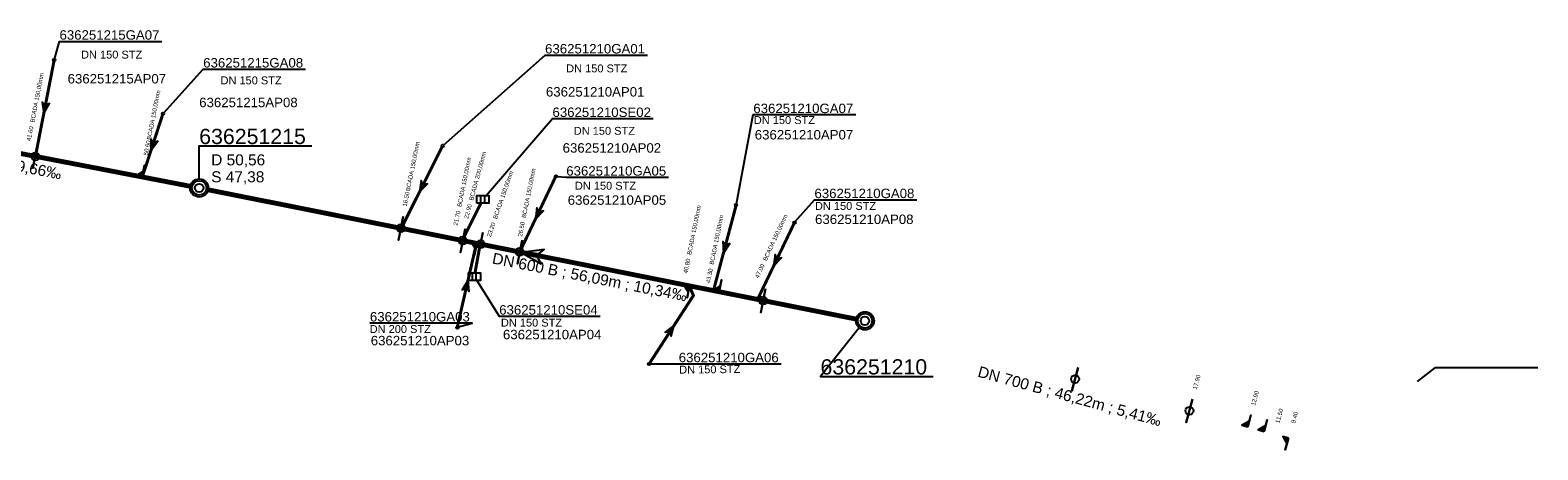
# Model space of a CAD drawing. Extents: x 356718 to 357658, y 5762241 to 5762615.
# Tile 152 of 157: x 357387 to 357511, y 5762295 to 5762329. Entities that reach past the tile are written whole.
import ezdxf
from ezdxf.enums import TextEntityAlignment as Align

# ---------------------------------------------------------------- set-up
doc = ezdxf.new("R2010")
doc.units = 0
doc.header["$MEASUREMENT"] = 0
doc.linetypes.add('AUSGEZOGEN', pattern=[0])
doc.linetypes.add('STRICHPUNKT', pattern=[5, 2, -1, 1, -1])
doc.layers.get('0').update_dxf_attribs({"linetype": 'AUSGEZOGEN'})
for name, color, linetype, true_color in [('111_00131_Symbol', 7, 'AUSGEZOGEN', 0x000000), ('111_00228_Schachtsymbol_nach_Sy', 7, 'AUSGEZOGEN', 0x000000), ('112_00229_Schachtdeckel', 7, 'AUSGEZOGEN', 0x000000), ('114_00133_Schachtnummer', 7, 'AUSGEZOGEN', 0x000000), ('114_10391_Deckelhoehe', 7, 'AUSGEZOGEN', 0x000000), ('114_10392_Schachtnummer', 7, 'AUSGEZOGEN', 0x000000), ('114_10393_Sohlhoehe', 7, 'AUSGEZOGEN', 0x000000), ('121_10376_Haltungen_Mischwasser', 6, 'STRICHPUNKT', 0xff00ff), ('121_10399_Haltungen_Mischwasser', 6, 'STRICHPUNKT', 0xff00ff), ('123_00048_Fliessrichtungspfeil', 7, 'AUSGEZOGEN', 0x000000), ('123_00137_Fliessrichtungspfeil', 7, 'AUSGEZOGEN', 0x000000), ('124_10395_Standard1', 7, 'AUSGEZOGEN', 0x000000), ('124_10626_Standard__Laenge____1', 7, 'AUSGEZOGEN', 0x000000), ('141_10868_Stutzen__141_', 7, 'AUSGEZOGEN', 0x000000)]:
    doc.layers.add(name, color=color, linetype=linetype, true_color=true_color)
doc.styles.add('ARIAL', font='arial.ttf', dxfattribs={"height": 1.5})
doc.styles.get("Standard").update_dxf_attribs({"font": 'arial.ttf', "height": 1})

# ---------------------------------------------------------------- blocks, each defined once
blk = doc.blocks.new('N03')
at = {"color": 0}
for radius in [0.75, 0.6]:
    blk.add_circle((0, 0), radius, dxfattribs=at)
blk = doc.blocks.new('F00')
at = {"color": 0}
blk.add_circle((0, 0), 0.1, dxfattribs=at)
blk = doc.blocks.new('ES')
at = {"color": 0, "linetype": 'AUSGEZOGEN'}
for points in [[(-0.494, -0.319), (-0.494, 0.306), (0.506, 0.306), (0.506, -0.319), (-0.494, -0.319)], [(-0.169, -0.319), (-0.169, 0.306)], [(0.156, -0.319), (0.156, 0.306)]]:
    blk.add_lwpolyline(points, dxfattribs=at)
blk = doc.blocks.new('DEC')
at = {"color": 0}
blk.add_circle((0, 0), 0.35, dxfattribs=at)
blk = doc.blocks.new('FLI')
at = {"color": 0, "linetype": 'AUSGEZOGEN'}
blk.add_lwpolyline([(-0.4, 0), (-0.9, -0.6), (0.9, 0), (-0.9, 0.6), (-0.4, 0)], close=True, dxfattribs=at)
at = {"color": 0}
for points in [[(-0.4, 0), (0.9, 0), (-0.9, 0.6)], [(-0.9, -0.6), (0.9, 0), (-0.4, 0)]]:
    blk.add_solid(points, dxfattribs=at)

msp = doc.modelspace()

# ---------------------------------------------------------------- linework, layer by layer
at = {"layer": '114_00133_Schachtnummer', "color": 18, "linetype": 'AUSGEZOGEN', "true_color": 0x000000}
for points in [[(357388.66, 5762326.98), (357389.07, 5762328.44), (357397.52, 5762328.44)], [(357420.79, 5762319.86), (357429.18, 5762327.3), (357437.63, 5762327.3)], [(357397.68, 5762322.53), (357400.94, 5762326.14), (357409.39, 5762326.14)], [(357424.3, 5762315.69), (357429.79, 5762322.06), (357438.12, 5762322.06)], [(357444.98, 5762315), (357446.38, 5762322.38), (357454.84, 5762322.38)], [(357430.17, 5762317.27), (357430.93, 5762317.21), (357439.38, 5762317.21)], [(357449.85, 5762313.54), (357451.43, 5762315.34), (357459.89, 5762315.34)], [(357423.54, 5762308.67), (357425.39, 5762305.71), (357433.72, 5762305.71)], [(357421.82, 5762304.79), (357423.17, 5762305.14), (357414.71, 5762305.14)], [(357437.87, 5762301.77), (357440.22, 5762301.77), (357448.68, 5762301.77)], [(357501.25, 5762300.33), (357502.73, 5762301.48), (357511.18, 5762301.48)]]:
    msp.add_lwpolyline(points, dxfattribs=at)
at = {"layer": '114_10392_Schachtnummer', "color": 18, "linetype": 'AUSGEZOGEN', "true_color": 0x000000}
for points in [[(357400.61, 5762317.07), (357400.61, 5762319.79), (357409.91, 5762319.79)], [(357455.13, 5762304.75), (357451.93, 5762300.74), (357461.23, 5762300.74)]]:
    msp.add_lwpolyline(points, dxfattribs=at)
at = {"layer": '121_10376_Haltungen_Mischwasser', "color": 6, "linetype": 'STRICHPUNKT', "true_color": 0xff00ff, "const_width": 0.4}
for points in [[(357399.87, 5762316.46), (357346.47, 5762326.78)], [(357454.86, 5762305.48), (357401.34, 5762316.17)]]:
    msp.add_lwpolyline(points, dxfattribs=at)
at = {"layer": '121_10399_Haltungen_Mischwasser', "color": 6, "linetype": 'STRICHPUNKT', "true_color": 0xff00ff, "const_width": 0.25}
for points in [[(357388.61, 5762326.79), (357387.1, 5762319.03)], [(357397.58, 5762322.36), (357395.94, 5762317.32)], [(357420.67, 5762319.71), (357417.34, 5762313.07)], [(357430.02, 5762317.19), (357427.13, 5762311.12)], [(357423.88, 5762315.06), (357422.38, 5762312.06)], [(357444.94, 5762314.81), (357443.11, 5762307.92)], [(357449.74, 5762313.37), (357446.76, 5762307.17)], [(357421.94, 5762304.88), (357423.49, 5762311.64)], [(357423.39, 5762309.29), (357423.8, 5762311.58)], [(357437.83, 5762301.86), (357441.43, 5762307.42), (357441.14, 5762308.13)]]:
    msp.add_lwpolyline(points, dxfattribs=at)
at = {"layer": '141_10868_Stutzen__141_', "color": 18, "linetype": 'AUSGEZOGEN', "true_color": 0x000000}
for points in [[(357387.26, 5762319.92), (357386.88, 5762317.95)], [(357395.91, 5762317.23), (357396, 5762317.72), (357395.41, 5762317.32)], [(357395.91, 5762317.23), (357396.1, 5762318.21)], [(357417.47, 5762313.97), (357417.08, 5762312.01)], [(357422.57, 5762312.95), (357422.18, 5762310.99)], [(357424.04, 5762312.65), (357423.65, 5762310.69)], [(357427.28, 5762312.01), (357426.89, 5762310.05)], [(357423.55, 5762311.73), (357423.06, 5762311.83), (357423.46, 5762311.24)], [(357423.55, 5762311.73), (357423.36, 5762310.75)], [(357441.11, 5762308.23), (357440.62, 5762308.32), (357441.01, 5762307.74)], [(357443.56, 5762307.74), (357443.75, 5762308.72)], [(357441.11, 5762308.23), (357440.91, 5762307.24)], [(357443.56, 5762307.74), (357443.66, 5762308.23), (357443.07, 5762307.83)], [(357447.38, 5762307.99), (357446.99, 5762306.03)], [(357473.22, 5762301.48), (357472.69, 5762299.55)], [(357482.67, 5762298.86), (357482.13, 5762296.94)], [(357487.22, 5762296.56), (357487.48, 5762297.53)], [(357488.57, 5762296.19), (357488.83, 5762297.15)], [(357487.22, 5762296.56), (357487.35, 5762297.04), (357486.74, 5762296.7)], [(357488.57, 5762296.19), (357488.7, 5762296.67), (357488.08, 5762296.32)], [(357490.59, 5762295.63), (357490.11, 5762295.76), (357490.46, 5762295.15)], [(357490.59, 5762295.63), (357490.32, 5762294.66)]]:
    msp.add_lwpolyline(points, close=True, dxfattribs=at)
at = {"layer": '141_10868_Stutzen__141_', "color": 18, "true_color": 0x000000}
for centre in [(357387.07, 5762318.93), (357417.28, 5762312.99), (357422.38, 5762311.97), (357423.85, 5762311.67), (357427.08, 5762311.03), (357447.19, 5762307.01), (357472.96, 5762300.52), (357482.4, 5762297.9)]:
    msp.add_circle(centre, 0.333, dxfattribs=at)
for points in [[(357395.91, 5762317.23), (357396, 5762317.72), (357395.41, 5762317.32)], [(357423.55, 5762311.73), (357423.06, 5762311.83), (357423.46, 5762311.24)], [(357441.11, 5762308.23), (357440.62, 5762308.32), (357441.01, 5762307.74)], [(357443.56, 5762307.74), (357443.66, 5762308.23), (357443.07, 5762307.83)], [(357487.22, 5762296.56), (357487.35, 5762297.04), (357486.74, 5762296.7)], [(357488.57, 5762296.19), (357488.7, 5762296.67), (357488.08, 5762296.32)], [(357490.59, 5762295.63), (357490.11, 5762295.76), (357490.46, 5762295.15)]]:
    msp.add_solid(points, dxfattribs=at)

# ---------------------------------------------------------------- block references
at = {"layer": '111_00131_Symbol', "color": 18, "true_color": 0x000000}
for name, p in [('F00', (357388.63, 5762326.89)), ('F00', (357397.61, 5762322.46)), ('F00', (357420.72, 5762319.8)), ('F00', (357430.07, 5762317.28)), ('ES', (357424.04, 5762315.38)), ('F00', (357444.96, 5762314.91)), ('F00', (357449.78, 5762313.46)), ('ES', (357423.34, 5762308.99)), ('F00', (357421.92, 5762304.78)), ('F00', (357437.77, 5762301.77))]:
    msp.add_blockref(name, p, dxfattribs=at)
for p, rotation in [((357387.08, 5762318.93), 349.1), ((357395.91, 5762317.22), 349.1), ((357417.3, 5762312.98), 348.7), ((357422.34, 5762311.97), 348.7), ((357423.51, 5762311.74), 348.7), ((357423.82, 5762311.68), 348.7), ((357427.08, 5762311.03), 348.7), ((357441.11, 5762308.23), 348.7), ((357443.09, 5762307.83), 348.7), ((357446.71, 5762307.08), 348.7)]:
    msp.add_blockref('F00', p, dxfattribs=dict(at, rotation=rotation))
at = {"layer": '111_00228_Schachtsymbol_nach_Sy', "color": 18, "true_color": 0x000000}
for p in [(357400.61, 5762316.32), (357455.6, 5762305.33)]:
    msp.add_blockref('N03', p, dxfattribs=at)
at = {"layer": '112_00229_Schachtdeckel', "color": 18, "true_color": 0x000000}
for p in [(357400.61, 5762316.32), (357455.6, 5762305.33)]:
    msp.add_blockref('DEC', p, dxfattribs=at)
at = {"layer": '123_00048_Fliessrichtungspfeil', "color": 18, "true_color": 0x000000, "rotation": 168.7}
msp.add_blockref('FLI', (357428.1, 5762310.82), dxfattribs=at)
at = {"layer": '123_00137_Fliessrichtungspfeil', "color": 18, "true_color": 0x000000, "xscale": 0.5, "yscale": 0.5, "zscale": 0.5}
for p, rotation in [((357387.85, 5762322.91), 258.9999999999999), ((357396.76, 5762319.84), 252.1), ((357419.01, 5762316.39), 243.4), ((357428.58, 5762314.15), 244.5), ((357444.03, 5762311.37), 255.2), ((357448.25, 5762310.27), 244.4), ((357422.72, 5762308.26), 77.1), ((357439.6, 5762304.6), 57)]:
    msp.add_blockref('FLI', p, dxfattribs=dict(at, rotation=rotation))

# ---------------------------------------------------------------- texts
at = {"layer": '114_00133_Schachtnummer', "color": 18, "true_color": 0x000000, "style": 'ARIAL'}
for s, p in [('636251215GA07', (357389.07, 5762329.36)), ('636251210GA01', (357429.18, 5762328.22)), ('636251215GA08', (357400.94, 5762327.06)), ('636251215AP07', (357389.74, 5762325.74)), ('636251210AP01', (357429.25, 5762324.66)), ('636251215AP08', (357400.61, 5762323.78)), ('636251210GA07', (357446.38, 5762323.29)), ('636251210SE02', (357429.79, 5762322.97)), ('636251210AP07', (357446.5, 5762321.11)), ('636251210AP02', (357430.63, 5762320.02)), ('636251210GA05', (357430.93, 5762318.12)), ('636251210GA08', (357451.43, 5762316.26)), ('636251210AP05', (357431.05, 5762315.71)), ('636251210AP08', (357451.48, 5762314.12)), ('636251210GA03', (357414.71, 5762306.06)), ('636251210SE04', (357425.39, 5762306.63)), ('636251210AP04', (357425.7, 5762304.59)), ('636251210AP03', (357414.78, 5762304.09)), ('636251210GA06', (357440.22, 5762302.69))]:
    msp.add_text(s, height=0.7814, dxfattribs=at).set_placement(p, align=Align.TOP_LEFT)
at = {"layer": '114_10391_Deckelhoehe', "color": 18, "true_color": 0x000000, "style": 'ARIAL'}
msp.add_text('D 50,56', height=0.912, dxfattribs=at).set_placement((357401.6, 5762319.1), align=Align.TOP_LEFT)
at = {"layer": '114_10392_Schachtnummer', "color": 18, "true_color": 0x000000, "style": 'ARIAL'}
for s, p in [('636251215', (357400.61, 5762321.21)), ('636251210', (357451.93, 5762302.16))]:
    msp.add_text(s, height=1.26, dxfattribs=at).set_placement(p, align=Align.TOP_LEFT)
at = {"layer": '114_10393_Sohlhoehe', "color": 18, "true_color": 0x000000, "style": 'ARIAL'}
msp.add_text('S 47,38', height=0.912, dxfattribs=at).set_placement((357401.6, 5762317.7), align=Align.TOP_LEFT)
at = {"layer": '124_10395_Standard1', "color": 18, "true_color": 0x000000, "style": 'ARIAL'}
for s, rotation, p in [('DN 600 B ; 55,90m ; 9,66‰', 349.1, (357373.95, 5762320.87)), ('DN 600 B ; 56,09m ; 10,34‰', 348.9, (357424.93, 5762310.98)), ('DN 700 B ; 46,22m ; 5,41‰', 344.7, (357465.09, 5762301.61))]:
    msp.add_text(s, height=0.9116, rotation=rotation, dxfattribs=at).set_placement(p, align=Align.TOP_LEFT)
at = {"layer": '124_10626_Standard__Laenge____1', "color": 18, "true_color": 0x000000, "style": 'ARIAL'}
for s, p in [('DN 150 STZ', (357390.85, 5762327.67)), ('DN 150 STZ', (357430.92, 5762326.53)), ('DN 150 STZ', (357402.37, 5762325.54)), ('DN 150 STZ', (357446.42, 5762322.26)), ('DN 150 STZ', (357431.55, 5762321.37)), ('DN 150 STZ', (357431.64, 5762316.83)), ('DN 150 STZ', (357451.47, 5762315.16)), ('DN 200 STZ', (357414.69, 5762304.98)), ('DN 150 STZ', (357425.53, 5762305.51))]:
    msp.add_text(s, height=0.651, dxfattribs=at).set_placement(p, align=Align.TOP_LEFT)
msp.add_text('DN 150 STZ', height=0.651, rotation=0.6, dxfattribs=at).set_placement((357440.25, 5762301.62), align=Align.TOP_LEFT)
at = {"layer": '141_10868_Stutzen__141_', "color": 18, "true_color": 0x000000}
for s, height, rotation, p in [('BCADA 150,00mm', 0.3533, 79, (357386.64, 5762321.78)), ('BCADA 150,00mm', 0.3533, 79, (357396.27, 5762320.34)), ('41.60', 0.353, 79, (357386.34, 5762320.24)), ('BCADA 150,00mm', 0.3533, 78.7, (357417.66, 5762316.1)), ('BCADA 150,00mm', 0.3533, 78.6, (357421.91, 5762314.8)), ('BCADA 200,00mm', 0.3533, 74.8, (357422.89, 5762315.35)), ('BCADA 150,00mm', 0.3533, 70.8, (357424.86, 5762313.83)), ('BCADA 150,00mm', 0.3533, 78.7, (357427.24, 5762313.88)), ('22.90', 0.353, 74.8, (357422.48, 5762313.84)), ('BCADA 150,00mm', 0.3533, 78.7, (357440.9, 5762310.84)), ('21.70', 0.353, 78.6, (357421.6, 5762313.26)), ('23.20', 0.353, 70.8, (357424.35, 5762312.35)), ('26.50', 0.353, 78.7, (357426.93, 5762312.34)), ('BCADA 150,00mm', 0.3533, 78.7, (357442.75, 5762310.02)), ('BCADA 150,00mm', 0.3533, 65.1, (357447.15, 5762310.4)), ('40.80', 0.353, 78.7, (357440.59, 5762309.3)), ('43.30', 0.353, 78.7, (357442.45, 5762308.48)), ('47.00', 0.353, 65.1, (357446.49, 5762308.97)), ('11.50', 0.353, 74.5, (357489.49, 5762296.93)), ('9.40', 0.353, 74.5, (357490.79, 5762296.93))]:
    msp.add_text(s, height=height, rotation=rotation, dxfattribs=at).set_placement(p, align=Align.TOP_LEFT)
for s, rotation, p in [('50.60', 79, (357396.25, 5762320.28)), ('16.50', 78.7, (357417.64, 5762316.04)), ('17.90', 74.5, (357482.99, 5762300.91)), ('12.90', 74.5, (357487.81, 5762299.58))]:
    msp.add_text(s, height=0.353, rotation=rotation, dxfattribs=at).set_placement(p, align=Align.TOP_RIGHT)

doc.saveas('drawing.dxf')
